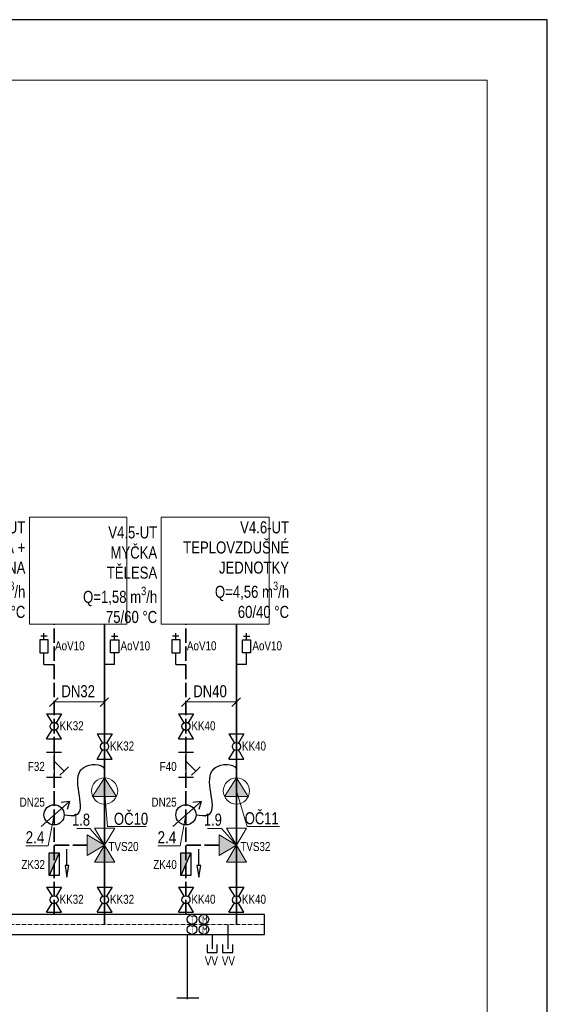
# Model space of a CAD drawing. Header units: millimetres. Extents: x -98431657 to -98227415, y -465497820 to -465456067.
# Tile 14 of 63: x -98415032 to -98410657, y -465465754 to -465457595. Entities that reach past the tile are written whole.
import ezdxf

# ---------------------------------------------------------------- set-up
doc = ezdxf.new("R2010")
doc.units = ezdxf.units.MM
doc.linetypes.add('ACAD_ISO02W100', pattern=[15, 12, -3])
doc.linetypes.add('Carkovana', pattern=[0.21, 0.15, -0.06])
doc.layers.add('AA_FORMÁTY NETISK', color=40, linetype='Continuous', plot=False)
for name, color, linetype, lineweight in [('AA_FORMÁTY TISK', 7, 'Continuous', 15), ('Kóty obecně', 7, 'Continuous', 25), ('Pasivní chlazení', 7, 'Continuous', 25), ('Standard', 7, 'Continuous', 25), ('Topení', 6, 'Continuous', 25), ('WPF 1 - vrt', 7, 'Continuous', 25), ('ZAM - POHLEDY_Pero_č.__2', 7, 'Continuous', 13), ('základ', 7, 'Continuous', 25)]:
    doc.layers.add(name, color=color, linetype=linetype, lineweight=lineweight)
doc.layers.add('URB_DOMY_skica_hatch', color=7, linetype='Continuous', lineweight=25, true_color=0x656565)
doc.styles.add('ARIAL', font='arial.ttf')
doc.styles.add('ISOCPEUR', font='isocpeur.ttf')

msp = doc.modelspace()

# ---------------------------------------------------------------- hatches: boundary and pattern name
at = {"linetype": 'ACAD_ISO02W100', "lineweight": 100}
h = msp.add_hatch(color=256, dxfattribs=at)
h.dxf.hatch_style = 1
h.paths.add_polyline_path([(-98414328.3, -465464435.5), (-98414411.7, -465464576.3), (-98414244.3, -465464576.3)])
h.paths.add_polyline_path([(-98414472.4, -465464350.3), (-98414472.4, -465464435.5), (-98414472.4, -465464520.8), (-98414328.3, -465464435.5)])
h = msp.add_hatch(color=256, dxfattribs=at)
h.dxf.hatch_style = 1
h.paths.add_polyline_path([(-98413235.1, -465464435.5), (-98413318.4, -465464576.3), (-98413151, -465464576.3)])
h.paths.add_polyline_path([(-98413379.1, -465464350.3), (-98413379.1, -465464435.5), (-98413379.1, -465464520.8), (-98413235.1, -465464435.5)])
h = msp.add_hatch(color=256)
h.dxf.hatch_style = 1
h.paths.add_polyline_path([(-98414704.9, -465464499.1), (-98414788.6, -465464499.1), (-98414788.6, -465464685)])
h = msp.add_hatch(color=256)
h.dxf.hatch_style = 1
h.paths.add_polyline_path([(-98413611.7, -465464499.1), (-98413695.4, -465464499.1), (-98413695.4, -465464685)])
at = {"layer": 'URB_DOMY_skica_hatch', "linetype": 'Continuous', "lineweight": 25, "true_color": 0x000000}
for points in [[(-98414328.3, -465463877.3), (-98414427.1, -465464031.4), (-98414229.6, -465464031.4)], [(-98413235.1, -465463877.3), (-98413333.9, -465464031.4), (-98413136.3, -465464031.4)]]:
    msp.add_hatch(color=18, dxfattribs=at).paths.add_polyline_path(points)

# ---------------------------------------------------------------- linework, layer by layer
at = {"layer": 'AA_FORMÁTY NETISK'}
msp.add_lwpolyline([(-98431657.4, -465457594.8), (-98431657.4, -465472544.8), (-98410657.4, -465472544.8), (-98410657.4, -465457594.8)], close=True, dxfattribs=at)
at = {"layer": 'AA_FORMÁTY TISK'}
msp.add_lwpolyline([(-98431157.4, -465458094.8), (-98431157.4, -465472044.8), (-98411157.4, -465472044.8), (-98411157.4, -465458094.8)], close=True, dxfattribs=at)
at = {"layer": 'Pasivní chlazení'}
for centre in [(-98413603, -465465050.1), (-98413505.1, -465465050.1), (-98413603, -465465133.8), (-98413505.1, -465465133.8)]:
    msp.add_circle(centre, 40, dxfattribs=at)
at = {"layer": 'Standard', "color": 5, "linetype": 'ACAD_ISO02W100', "lineweight": 35, "ltscale": 10}
for p, q in [((-98414746.8, -465465008.5), (-98414746.8, -465462604.2)), ((-98413653.5, -465465008.5), (-98413653.5, -465462604.2)), ((-98414472.4, -465464435.5), (-98414746.8, -465464435.5)), ((-98413379.1, -465464435.5), (-98413653.5, -465464435.5))]:
    msp.add_line(p, q, dxfattribs=at)
at = {"layer": 'Standard', "color": 1, "linetype": 'Continuous', "lineweight": 35}
for p, q in [((-98414328.3, -465465092.2), (-98414328.3, -465462604.2)), ((-98413235.1, -465465092.2), (-98413235.1, -465462604.2))]:
    msp.add_line(p, q, dxfattribs=at)
at = {"layer": 'Standard', "color": 0, "linetype": 'Continuous', "lineweight": 13}
for p, q in [((-98414328.3, -465463986), (-98414305.3, -465464279.2)), ((-98413235.1, -465463986), (-98413145.1, -465464279.2)), ((-98414795.8, -465464440.4), (-98414746.8, -465464183.3)), ((-98413702.5, -465464440.4), (-98413653.5, -465464183.3)), ((-98414559.3, -465464296.2), (-98414450.6, -465464296.2)), ((-98414328.3, -465464435.5), (-98414472.4, -465464350.3)), ((-98414472.4, -465464350.3), (-98414472.4, -465464435.5)), ((-98414450.6, -465464296.2), (-98414328.3, -465464435.5)), ((-98414328.3, -465464435.5), (-98414411.7, -465464294.8)), ((-98414411.7, -465464294.8), (-98414244.3, -465464294.8)), ((-98414244.3, -465464294.8), (-98414328.3, -465464435.5)), ((-98414305.3, -465464279.2), (-98413984.1, -465464279.2)), ((-98413474.5, -465464296.2), (-98413357.4, -465464296.2)), ((-98413235.1, -465464435.5), (-98413379.1, -465464350.3)), ((-98413379.1, -465464350.3), (-98413379.1, -465464435.5)), ((-98413357.4, -465464296.2), (-98413235.1, -465464435.5)), ((-98413235.1, -465464435.5), (-98413318.4, -465464294.8)), ((-98413318.4, -465464294.8), (-98413151, -465464294.8)), ((-98413151, -465464294.8), (-98413235.1, -465464435.5)), ((-98413145.1, -465464279.2), (-98412877.3, -465464279.2)), ((-98414328.3, -465464435.5), (-98414472.4, -465464520.8)), ((-98414472.4, -465464520.8), (-98414472.4, -465464435.5)), ((-98414328.3, -465464435.5), (-98414411.7, -465464576.3)), ((-98414244.3, -465464576.3), (-98414328.3, -465464435.5)), ((-98413235.1, -465464435.5), (-98413379.1, -465464520.8)), ((-98413379.1, -465464520.8), (-98413379.1, -465464435.5)), ((-98413235.1, -465464435.5), (-98413318.4, -465464576.3)), ((-98413151, -465464576.3), (-98413235.1, -465464435.5)), ((-98414979.9, -465464440.4), (-98414795.8, -465464440.4)), ((-98413886.6, -465464440.4), (-98413702.5, -465464440.4)), ((-98414411.7, -465464576.3), (-98414244.3, -465464576.3)), ((-98413318.4, -465464576.3), (-98413151, -465464576.3)), ((-98413002.9, -465465008.5), (-98413002.9, -465465175.9))]:
    msp.add_line(p, q, dxfattribs=at)
at = {"layer": 'Standard', "color": 0, "linetype": 'Carkovana', "lineweight": 13}
msp.add_line((-98413002.9, -465465092.2), (-98419427, -465465092.2), dxfattribs=at)
at = {"layer": 'Standard', "color": 0, "linetype": 'Continuous', "lineweight": 25}
msp.add_lwpolyline([(-98413002.9, -465465008.5), (-98419552.5, -465465008.5), (-98419552.5, -465465175.9), (-98413002.9, -465465175.9), (-98413002.9, -465465008.5)], close=True, dxfattribs=at)
at = {"layer": 'Topení', "color": 0, "linetype": 'Continuous', "lineweight": 13}
for p, q in [((-98414712.9, -465463214.7), (-98414783.9, -465463285.7)), ((-98414294.5, -465463214.7), (-98414365.5, -465463285.7)), ((-98413619.7, -465463214.7), (-98413690.7, -465463285.7)), ((-98413201.2, -465463214.7), (-98413272.2, -465463285.7)), ((-98414746.8, -465463248.5), (-98414328.3, -465463248.5)), ((-98413653.5, -465463248.5), (-98413235.1, -465463248.5))]:
    msp.add_line(p, q, dxfattribs=at)
at = {"layer": 'Topení', "color": 0, "linetype": 'Continuous', "lineweight": 25}
for p, q in [((-98414809, -465463346.2), (-98414684.6, -465463346.2)), ((-98414809, -465463346.2), (-98414764, -465463421.3)), ((-98414684.6, -465463346.2), (-98414729.6, -465463421.3)), ((-98413715.8, -465463346.2), (-98413591.3, -465463346.2)), ((-98413715.8, -465463346.2), (-98413670.8, -465463421.3)), ((-98413591.3, -465463346.2), (-98413636.3, -465463421.3)), ((-98414809, -465463553.8), (-98414764, -465463478.7)), ((-98414684.6, -465463553.8), (-98414729.6, -465463478.7)), ((-98414390.6, -465463513.6), (-98414266.1, -465463513.6)), ((-98414390.6, -465463513.6), (-98414345.6, -465463588.7)), ((-98414266.1, -465463513.6), (-98414311.1, -465463588.7)), ((-98413715.8, -465463553.8), (-98413670.8, -465463478.7)), ((-98413591.3, -465463553.8), (-98413636.3, -465463478.7)), ((-98413297.3, -465463513.6), (-98413172.9, -465463513.6)), ((-98413297.3, -465463513.6), (-98413252.3, -465463588.7)), ((-98413172.9, -465463513.6), (-98413217.9, -465463588.7)), ((-98414809, -465463553.8), (-98414684.6, -465463553.8)), ((-98413715.8, -465463553.8), (-98413591.3, -465463553.8)), ((-98414809, -465463664.3), (-98414684.6, -465463664.3)), ((-98414746.8, -465463664.3), (-98414746.8, -465463871.8)), ((-98414390.6, -465463721.1), (-98414345.6, -465463646.1)), ((-98414266.1, -465463721.1), (-98414311.1, -465463646.1)), ((-98413715.8, -465463664.3), (-98413591.3, -465463664.3)), ((-98413653.5, -465463664.3), (-98413653.5, -465463871.8)), ((-98413297.3, -465463721.1), (-98413252.3, -465463646.1)), ((-98413172.9, -465463721.1), (-98413217.9, -465463646.1)), ((-98414746.8, -465463737.9), (-98414663.9, -465463820.7)), ((-98414663.9, -465463820.7), (-98414628.4, -465463785.2)), ((-98414390.6, -465463721.1), (-98414266.1, -465463721.1)), ((-98413653.5, -465463737.9), (-98413570.7, -465463820.7)), ((-98413570.7, -465463820.7), (-98413535.2, -465463785.2)), ((-98413297.3, -465463721.1), (-98413172.9, -465463721.1)), ((-98414663.9, -465463820.7), (-98414699.4, -465463856.2)), ((-98413570.7, -465463820.7), (-98413606.2, -465463856.2)), ((-98414809, -465463871.8), (-98414684.6, -465463871.8)), ((-98413715.8, -465463871.8), (-98413591.3, -465463871.8)), ((-98414854.5, -465464279.2), (-98414620.3, -465464071.8)), ((-98414620.3, -465464071.8), (-98414689.3, -465464082.4)), ((-98414620.3, -465464071.8), (-98414639.3, -465464138.9)), ((-98413761.2, -465464279.2), (-98413527.1, -465464071.8)), ((-98413527.1, -465464071.8), (-98413596.1, -465464082.4)), ((-98413527.1, -465464071.8), (-98413596.1, -465464082.4)), ((-98413527.1, -465464071.8), (-98413546, -465464138.9)), ((-98414809, -465464783.5), (-98414684.6, -465464783.5)), ((-98414809, -465464783.5), (-98414764, -465464858.6)), ((-98414684.6, -465464783.5), (-98414729.6, -465464858.6)), ((-98414390.6, -465464783.5), (-98414266.1, -465464783.5)), ((-98414390.6, -465464783.5), (-98414345.6, -465464858.6)), ((-98414266.1, -465464783.5), (-98414311.1, -465464858.6)), ((-98413715.8, -465464783.5), (-98413591.3, -465464783.5)), ((-98413715.8, -465464783.5), (-98413670.8, -465464858.6)), ((-98413591.3, -465464783.5), (-98413636.3, -465464858.6)), ((-98413297.3, -465464783.5), (-98413172.9, -465464783.5)), ((-98413297.3, -465464783.5), (-98413252.3, -465464858.6)), ((-98413172.9, -465464783.5), (-98413217.9, -465464858.6)), ((-98414809, -465464991), (-98414764, -465464916)), ((-98414684.6, -465464991), (-98414729.6, -465464916)), ((-98414390.6, -465464991), (-98414345.6, -465464916)), ((-98414266.1, -465464991), (-98414311.1, -465464916)), ((-98413715.8, -465464991), (-98413670.8, -465464916)), ((-98413591.3, -465464991), (-98413636.3, -465464916)), ((-98413297.3, -465464991), (-98413252.3, -465464916)), ((-98413172.9, -465464991), (-98413217.9, -465464916)), ((-98414809, -465464991), (-98414684.6, -465464991)), ((-98414390.6, -465464991), (-98414266.1, -465464991)), ((-98413715.8, -465464991), (-98413591.3, -465464991)), ((-98413297.3, -465464991), (-98413172.9, -465464991)), ((-98413307.4, -465465092.2), (-98413307.4, -465465293.1)), ((-98413643.2, -465465175.9), (-98413643.2, -465465711.5)), ((-98413435.5, -465465175.9), (-98413435.5, -465465293.1)), ((-98413477.4, -465465257.6), (-98413477.4, -465465324.5)), ((-98413477.4, -465465324.5), (-98413393.7, -465465324.5)), ((-98413393.7, -465465324.5), (-98413393.7, -465465257.6)), ((-98413349.2, -465465257.6), (-98413349.2, -465465324.5)), ((-98413349.2, -465465324.5), (-98413265.5, -465465324.5)), ((-98413265.5, -465465324.5), (-98413265.5, -465465257.6)), ((-98413730.1, -465465700.3), (-98413545.9, -465465700.3))]:
    msp.add_line(p, q, dxfattribs=at)
for centre, radius in [((-98414746.8, -465463450), 33.5), ((-98413653.5, -465463450), 33.5), ((-98414328.3, -465463617.4), 33.5), ((-98413235.1, -465463617.4), 33.5), ((-98414746.8, -465464183.3), 83.7), ((-98413653.5, -465464183.3), 83.7), ((-98414746.8, -465464887.3), 33.5), ((-98414328.3, -465464887.3), 33.5), ((-98413653.5, -465464887.3), 33.5), ((-98413235.1, -465464887.3), 33.5)]:
    msp.add_circle(centre, radius, dxfattribs=at)
at = {"layer": 'Topení', "color": 0, "linetype": 'Continuous', "lineweight": 25, "start_tangent": (1.156269, -0.124047), "end_tangent": (0.658422, -1.140822)}
for points in [[(-98414663.1, -465464183.3), (-98414562.7, -465464183.3), (-98414529.6, -465463818.9), (-98414501.1, -465463791.7), (-98414328.3, -465463802.5)], [(-98413569.9, -465464183.3), (-98413469.4, -465464183.3), (-98413436.3, -465463818.9), (-98413407.8, -465463791.7), (-98413235.1, -465463802.5)]]:
    msp.add_spline(points, degree=3, dxfattribs=at)
at = {"layer": 'WPF 1 - vrt'}
for p, q in [((-98414830.5, -465462938.6), (-98414830.5, -465462889.5)), ((-98414830.5, -465462938.6), (-98414746.8, -465462938.6)), ((-98414244.7, -465462938.6), (-98414328.3, -465462938.6)), ((-98414244.7, -465462938.6), (-98414244.7, -465462889.5)), ((-98413737.2, -465462938.6), (-98413737.2, -465462889.5)), ((-98413737.2, -465462938.6), (-98413653.5, -465462938.6)), ((-98413151.4, -465462938.6), (-98413235.1, -465462938.6)), ((-98413151.4, -465462938.6), (-98413151.4, -465462889.5))]:
    msp.add_line(p, q, dxfattribs=at)
at = {"layer": 'ZAM - POHLEDY_Pero_č.__2', "color": 0, "linetype": 'Continuous', "lineweight": 13}
for p, q in [((-98414328.3, -465463877.3), (-98414427.1, -465464031.4)), ((-98414229.6, -465464031.4), (-98414328.3, -465463877.3)), ((-98413235.1, -465463877.3), (-98413333.9, -465464031.4)), ((-98413136.3, -465464031.4), (-98413235.1, -465463877.3)), ((-98414427.1, -465464031.4), (-98414229.6, -465464031.4)), ((-98413333.9, -465464031.4), (-98413136.3, -465464031.4))]:
    msp.add_line(p, q, dxfattribs=at)
for points in [[(-98414951.7, -465461717.1), (-98414143.2, -465461717.1), (-98414143.2, -465462604.2), (-98414951.7, -465462604.2), (-98414951.7, -465461717.1)], [(-98413858.5, -465461717.1), (-98412963.2, -465461717.1), (-98412963.2, -465462604.2), (-98413858.5, -465462604.2), (-98413858.5, -465461717.1)]]:
    msp.add_lwpolyline(points, close=True, dxfattribs=at)
for centre in [(-98414328.3, -465463986), (-98413235.1, -465463986)]:
    msp.add_circle(centre, 108.7, dxfattribs=at)
at = {"layer": 'základ'}
for p, q in [((-98414805, -465462702.5), (-98414857.3, -465462702.5)), ((-98414830.5, -465462732.3), (-98414830.5, -465462677.1)), ((-98414270.1, -465462702.5), (-98414217.8, -465462702.5)), ((-98414244.7, -465462732.3), (-98414244.7, -465462677.1)), ((-98413711.8, -465462702.5), (-98413764.1, -465462702.5)), ((-98413737.2, -465462732.3), (-98413737.2, -465462677.1)), ((-98413176.9, -465462702.5), (-98413124.6, -465462702.5)), ((-98413151.4, -465462732.3), (-98413151.4, -465462677.1)), ((-98414830.5, -465462889.5), (-98414830.5, -465462841.9)), ((-98414244.7, -465462889.5), (-98414244.7, -465462841.9)), ((-98413737.2, -465462889.5), (-98413737.2, -465462841.9)), ((-98413151.4, -465462889.5), (-98413151.4, -465462841.9)), ((-98414704.9, -465464499.1), (-98414788.6, -465464685)), ((-98414640.1, -465464603.8), (-98414640.1, -465464469.2)), ((-98413611.7, -465464499.1), (-98413695.4, -465464685)), ((-98413546.9, -465464603.8), (-98413546.9, -465464469.2))]:
    msp.add_line(p, q, dxfattribs=at)
for points in [[(-98414796, -465462732.3), (-98414864.9, -465462732.3), (-98414864.9, -465462841.9), (-98414796, -465462841.9), (-98414796, -465462732.3)], [(-98414279.1, -465462732.3), (-98414210.2, -465462732.3), (-98414210.2, -465462841.9), (-98414279.1, -465462841.9), (-98414279.1, -465462732.3)], [(-98413702.8, -465462732.3), (-98413771.7, -465462732.3), (-98413771.7, -465462841.9), (-98413702.8, -465462841.9), (-98413702.8, -465462732.3)], [(-98413185.8, -465462732.3), (-98413117, -465462732.3), (-98413117, -465462841.9), (-98413185.8, -465462841.9), (-98413185.8, -465462732.3)], [(-98414788.6, -465464499.1), (-98414704.9, -465464499.1), (-98414704.9, -465464685), (-98414788.6, -465464685), (-98414788.6, -465464499.1)], [(-98413695.4, -465464499.1), (-98413611.7, -465464499.1), (-98413611.7, -465464685), (-98413695.4, -465464685), (-98413695.4, -465464499.1)], [(-98414624.2, -465464603.8), (-98414656, -465464603.8), (-98414640.1, -465464699.2), (-98414624.2, -465464603.8)], [(-98413531, -465464603.8), (-98413562.8, -465464603.8), (-98413546.9, -465464699.2), (-98413531, -465464603.8)]]:
    msp.add_lwpolyline(points, close=True, dxfattribs=at)

# ---------------------------------------------------------------- texts
at = {"layer": 'Kóty obecně', "color": 0, "linetype": 'Continuous', "lineweight": 35, "attachment_point": 9, "style": 'ARIAL'}
for s, insert, char_height, width in [('\\A1;{\\fArial|b0|i0|c238|p34;\\W0.78;V4.4-UT\\PCHODBA + \\POBROBNA\\PQ=2,70 m\\H0.7x;\\S3^ ;\\H1.42857x;/h\\P60/40 °C}', (-98414985, -465462553.5), 100, 1042.9), ('\\A1;{\\fArial|b0|i0|c238|p34;\\W0.78;V4.5-UT\\PMYČKA\\PTĚLESA\\PQ=1,58 m\\H0.7x;\\S3^ ;\\H1.42857x;/h\\P75/60 °C}', (-98413891.8, -465462595.5), 100, 1042.9), ('\\A1;{\\fArial|b0|i0|c238|p34;\\W0.78;V4.6-UT\\PTEPLOVZDUŠNÉ\\PJEDNOTKY\\PQ=4,56 m\\H0.7x;\\S3^ ;\\H1.42857x;/h\\P60/40 °C}', (-98412798.5, -465462553.5), 100, 1042.9), ('{\\fArial|b0|i0|c238|p34;\\W0.78;AoV10}', (-98414493.6, -465462821.2), 75, 338.44), ('{\\fArial|b0|i0|c238|p34;\\W0.78;AoV10}', (-98413950.5, -465462821.2), 75, 338.44), ('{\\fArial|b0|i0|c238|p34;\\W0.78;AoV10}', (-98413400.3, -465462821.2), 75, 338.44), ('{\\fArial|b0|i0|c238|p34;\\W0.78;AoV10}', (-98412857.3, -465462821.2), 75, 338.44), ('{\\fArial|b0|i0|c238|p34;\\W0.78;DN32}', (-98414407.8, -465463210.7), 100, 338.44), ('{\\fArial|b0|i0|c238|p34;\\W0.78;DN40}', (-98413314.5, -465463210.7), 100, 338.44), ('{\\fArial|b0|i0|c238|p34;\\W0.78;KK32}', (-98414501.6, -465463484.3), 75, 338.44), ('{\\fArial|b0|i0|c238|p34;\\W0.78;KK40}', (-98413408.4, -465463484.3), 75, 338.44), ('{\\fArial|b0|i0|c238|p34;\\W0.78;KK32}', (-98414083.2, -465463651.7), 75, 338.44), ('{\\fArial|b0|i0|c238|p34;\\W0.78;KK40}', (-98412989.9, -465463651.7), 75, 338.44), ('{\\fArial|b0|i0|c238|p34;\\W0.78;F32}', (-98414823.9, -465463821.1), 75, 338.44), ('{\\fArial|b0|i0|c238|p34;\\W0.78;F40}', (-98413730.6, -465463821.1), 75, 338.44), ('{\\fArial|b0|i0|c238|p34;\\W0.78;DN25}', (-98414823.3, -465464116.9), 75, 338.44), ('{\\fArial|b0|i0|c238|p34;\\W0.78;DN25}', (-98413730.6, -465464116.9), 75, 338.44), ('\\W0.77;1.8', (-98414448.6, -465464275), 100, 244.017), ('\\W0.78;OČ10', (-98413966.6, -465464267.5), 100, 389.65), ('\\W0.77;1.9', (-98413355.4, -465464275), 100, 244.017), ('\\W0.77;OČ11', (-98412884.8, -465464263.2), 100, 416.488), ('\\W0.80;2.4', (-98414827.3, -465464419.2), 100, 245.914), ('\\W0.80;2.4', (-98413733.7, -465464419.2), 100, 245.914), ('{\\fArial|b0|i0|c238|p34;\\W0.78;TVS20}', (-98414046.4, -465464484.6), 75, 338.44), ('{\\fArial|b0|i0|c238|p34;\\W0.78;TVS32}', (-98412953.2, -465464484.6), 75, 338.44), ('{\\fArial|b0|i0|c238|p34;\\W0.78;ZK32}', (-98414822.6, -465464633.6), 75, 338.44), ('{\\fArial|b0|i0|c238|p34;\\W0.78;ZK40}', (-98413729.4, -465464633.6), 75, 338.44), ('{\\fArial|b0|i0|c238|p34;\\W0.78;KK32}', (-98414501.6, -465464921.6), 75, 338.44), ('{\\fArial|b0|i0|c238|p34;\\W0.78;KK32}', (-98414083.2, -465464921.6), 75, 338.44), ('{\\fArial|b0|i0|c238|p34;\\W0.78;KK40}', (-98413408.4, -465464921.6), 75, 338.44), ('{\\fArial|b0|i0|c238|p34;\\W0.78;KK40}', (-98412989.9, -465464921.6), 75, 338.44), ('{\\fArial|b0|i0|c238|p34;\\W0.78;VV}', (-98413388.1, -465465431.6), 75, 338.44), ('{\\fArial|b0|i0|c238|p34;\\W0.78;VV}', (-98413247, -465465430.8), 75, 338.44)]:
    msp.add_mtext(s, dxfattribs=dict(at, insert=insert, char_height=char_height, width=width))
at = {"layer": 'Kóty obecně', "color": 0, "linetype": 'Continuous', "lineweight": 18, "char_height": 59.526, "width": 66.073, "attachment_point": 7, "style": 'ISOCPEUR'}
for s, insert in [('{\\fISOCPEUR|b0|i0|c238|p34;\\W0.8;\\C7;T}', (-98413618.4, -465465081.8)), ('{\\fISOCPEUR|b0|i0|c238|p34;\\W0.8;\\C7;M}', (-98413520.5, -465465081.8)), ('{\\fISOCPEUR|b0|i0|c238|p34;\\W0.8;\\C7;T}', (-98413618.4, -465465165.5)), ('{\\fISOCPEUR|b0|i0|c238|p34;\\W0.8;\\C7;M}', (-98413520.5, -465465165.5))]:
    msp.add_mtext(s, dxfattribs=dict(at, insert=insert))

doc.saveas('drawing.dxf')
